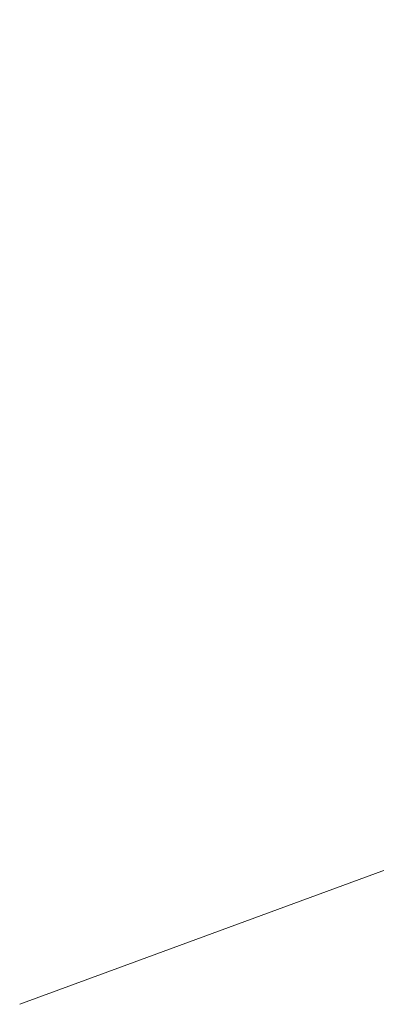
# Model space of a CAD drawing. Header units: metres. Extents: x 0 to 269924, y 0 to 933292.
# Tile 233 of 247: x 135729.03 to 135732.32, y 466826.25 to 466835.33. Entities that reach past the tile are written whole.
import ezdxf

# ---------------------------------------------------------------- set-up
doc = ezdxf.new("R2010")
doc.units = ezdxf.units.M
doc.layers.add('X-XX-AL-HULPLIJN-G', color=30, linetype='Continuous', lineweight=18, plot=False)

msp = doc.modelspace()

# ---------------------------------------------------------------- linework, layer by layer
at = {"layer": 'X-XX-AL-HULPLIJN-G'}
msp.add_lwpolyline([(135729.034095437, 466826.2469744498), (135822.8931087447, 466860.7503890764), (135832.4296608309, 466836.940324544)], dxfattribs=at)

doc.saveas('drawing.dxf')
